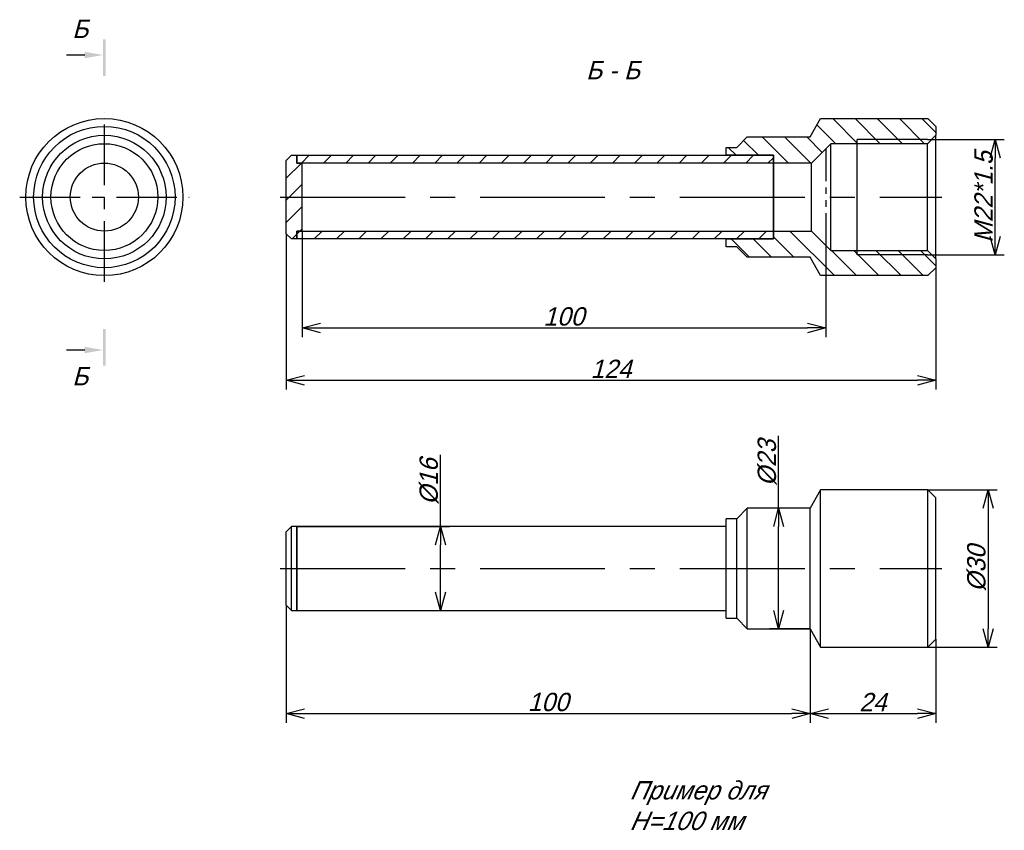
# Model space of a CAD drawing. Extents: x 52 to 240, y 30 to 185.
import ezdxf

# ---------------------------------------------------------------- set-up
doc = ezdxf.new("R2010")
doc.units = 0
for name, pattern in [('CENTER_PER1_SCALE0_363416', [30, 11.538462, -2.307692, 2.307692, -2.307692, 11.538462]), ('CENTER_PER2_SCALE0_751060', [62, 23.846154, -4.769231, 4.769231, -4.769231, 23.846154]), ('PHANTOM2_PER1_SCALE0_38635', [18.4, 6.133333, -1.226667, 1.226667, -1.226667, 1.226667, -1.226667, 6.133333])]:
    doc.linetypes.add(name, pattern=pattern)
doc.layers.get('0').update_dxf_attribs({"linetype": 'CONTINUOUS'})
doc.layers.get('DEFPOINTS').update_dxf_attribs({"linetype": 'CONTINUOUS'})
doc.styles.add('TEXTSTYLE_1', font='T-FLEX Type A.TTF', dxfattribs={"oblique": 15, "height": 3.5})
doc.styles.add('TEXTSTYLE_2', font='T-FLEX Type A.TTF', dxfattribs={"oblique": 15, "height": 3.5})
doc.dimstyles.new('DIM_ST_1', dxfattribs={"dimtxt": 3.5, "dimasz": 3.5, "dimexe": 1.75, "dimexo": 0, "dimgap": 0.4375, "dimtad": 1, "dimrnd": 0.01, "dimtxsty": 'TEXTSTYLE_2', "dimblk": 'OPEN30', "dimcen": 0.09, "dimclrd": 7, "dimclre": 7, "dimclrt": 7, "dimazin": 3, "dimtfac": 1, "dimtdec": 0, "dimtmove": 0, "dimatfit": 3, "dimtvp": 1, "dimtolj": 1})
doc.dimstyles.new('DIM_ST_2', dxfattribs={"dimtxt": 3.5, "dimasz": 3.5, "dimexe": 1.75, "dimexo": 0, "dimgap": 0.4375, "dimtad": 1, "dimrnd": 0.01, "dimtxsty": 'TEXTSTYLE_2', "dimblk": 'OPEN30', "dimcen": 0.09, "dimclrd": 7, "dimclre": 7, "dimclrt": 7, "dimazin": 3, "dimtfac": 1, "dimtdec": 0, "dimtmove": 0, "dimatfit": 3, "dimtvp": 1, "dimtolj": 1})
doc.dimstyles.new('DIM_ST_3', dxfattribs={"dimtxt": 3.5, "dimasz": 3.5, "dimexe": 1.75, "dimexo": 0, "dimgap": 0.4375, "dimtad": 1, "dimrnd": 0.01, "dimtxsty": 'TEXTSTYLE_2', "dimblk": 'OPEN30', "dimcen": 0.09, "dimclrd": 7, "dimclre": 7, "dimclrt": 7, "dimazin": 3, "dimtfac": 1, "dimtdec": 0, "dimtmove": 0, "dimatfit": 3, "dimtvp": 1, "dimtolj": 1})
doc.dimstyles.new('DIM_ST_4', dxfattribs={"dimtxt": 3.5, "dimasz": 3.5, "dimexe": 1.75, "dimexo": 0, "dimgap": 0.4375, "dimtad": 1, "dimrnd": 0.01, "dimtxsty": 'TEXTSTYLE_2', "dimblk": 'OPEN30', "dimcen": 0.09, "dimclrd": 7, "dimclre": 7, "dimclrt": 7, "dimazin": 3, "dimtfac": 1, "dimtdec": 0, "dimtmove": 0, "dimatfit": 3, "dimtvp": 1, "dimtolj": 1})
doc.dimstyles.new('DIM_ST_5', dxfattribs={"dimtxt": 3.5, "dimasz": 3.5, "dimexe": 1.75, "dimexo": 0, "dimgap": 0.4375, "dimtad": 1, "dimdec": 0, "dimrnd": 1, "dimtxsty": 'TEXTSTYLE_2', "dimblk": 'OPEN30', "dimcen": 0.09, "dimclrd": 7, "dimclre": 7, "dimclrt": 7, "dimazin": 3, "dimtfac": 1, "dimtdec": 0, "dimtmove": 0, "dimatfit": 3, "dimtvp": 1, "dimtolj": 1})
doc.dimstyles.new('DIM_ST_6', dxfattribs={"dimtxt": 3.5, "dimasz": 3.5, "dimexe": 1.75, "dimexo": 0, "dimgap": 0.4375, "dimtad": 1, "dimdec": 0, "dimrnd": 1, "dimtxsty": 'TEXTSTYLE_2', "dimblk": 'OPEN30', "dimcen": 0.09, "dimclrd": 7, "dimclre": 7, "dimclrt": 7, "dimazin": 3, "dimtfac": 1, "dimtdec": 0, "dimtmove": 0, "dimatfit": 3, "dimtvp": 1, "dimtolj": 1})
doc.dimstyles.new('DIM_ST_7', dxfattribs={"dimtxt": 3.5, "dimasz": 3.5, "dimexe": 1.75, "dimexo": 0, "dimgap": 0.4375, "dimtad": 1, "dimrnd": 0.01, "dimtxsty": 'TEXTSTYLE_2', "dimblk": 'OPEN30', "dimcen": 0.09, "dimclrd": 7, "dimclre": 7, "dimclrt": 7, "dimazin": 3, "dimtfac": 1, "dimtdec": 0, "dimtmove": 0, "dimatfit": 3, "dimtvp": 1, "dimtolj": 1})
doc.dimstyles.new('DIM_ST_8', dxfattribs={"dimtxt": 3.5, "dimasz": 3.5, "dimexe": 1.75, "dimexo": 0, "dimgap": 0.4375, "dimtad": 1, "dimrnd": 0.01, "dimtxsty": 'TEXTSTYLE_2', "dimblk": 'OPEN30', "dimcen": 0.09, "dimclrd": 7, "dimclre": 7, "dimclrt": 7, "dimazin": 3, "dimtfac": 1, "dimtdec": 0, "dimtmove": 0, "dimatfit": 3, "dimtvp": 1, "dimtolj": 1})
pattern_1 = [(45, (0, 0), (-2.12132, 2.12132), [])]

# ---------------------------------------------------------------- blocks, each defined once
blk = doc.blocks.new('_OPEN30')
at = {"color": 0, "linetype": 'BYBLOCK'}
for p, q in [((-1, 0.267949), (0, 0)), ((0, 0), (-1, -0.267949)), ((0, 0), (-1, 0))]:
    blk.add_line(p, q, dxfattribs=at)
blk = doc.blocks.new('*D5')
at = {"color": 7}
for p, q in [((225.76, 161.66), (240.45, 161.66)), ((238.7, 143.13), (238.7, 158.16)), ((225.76, 139.63), (240.45, 139.63))]:
    blk.add_line(p, q, dxfattribs=at)
at = {"layer": 'DEFPOINTS', "color": 0}
for p in [(225.76, 161.66), (238.7, 161.66), (225.76, 139.63)]:
    blk.add_point(p, dxfattribs=at)
at = {"color": 7, "xscale": 3.5, "yscale": 3.5, "zscale": 3.5}
for p, rotation in [((238.7, 161.66), 90), ((238.7, 139.63), 270)]:
    blk.add_blockref('_OPEN30', p, dxfattribs=dict(at, rotation=rotation))
at = {"color": 7, "insert": (236.51, 150.65), "char_height": 3.5, "attachment_point": 5, "rotation": 90, "style": 'TEXTSTYLE_2'}
blk.add_mtext('\\A1;M22*1.5', dxfattribs=at)
blk = doc.blocks.new('*D6')
at = {"color": 7}
for p, q in [((225.86, 94.7), (239.11, 94.7)), ((237.36, 91.2), (237.36, 68.2)), ((225.86, 64.7), (239.11, 64.7))]:
    blk.add_line(p, q, dxfattribs=at)
at = {"layer": 'DEFPOINTS', "color": 0}
for p in [(225.86, 94.7), (225.86, 64.7), (237.36, 64.7)]:
    blk.add_point(p, dxfattribs=at)
at = {"color": 7, "xscale": 3.5, "yscale": 3.5, "zscale": 3.5}
for p, rotation in [((237.36, 94.7), 89.99999999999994), ((237.36, 64.7), 269.9999999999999)]:
    blk.add_blockref('_OPEN30', p, dxfattribs=dict(at, rotation=rotation))
at = {"color": 7, "insert": (235.17, 79.7), "char_height": 3.5, "attachment_point": 5, "rotation": 90, "style": 'TEXTSTYLE_2'}
blk.add_mtext('\\A1;%%c30{\\H0.5x;\\S^ ;}', dxfattribs=at)
blk = doc.blocks.new('*D7')
at = {"color": 7}
for p, q in [((106.36, 144.15), (106.36, 123.9)), ((206.36, 141.45), (206.36, 123.9)), ((109.86, 125.65), (202.86, 125.65))]:
    blk.add_line(p, q, dxfattribs=at)
at = {"layer": 'DEFPOINTS', "color": 0}
for p in [(106.36, 144.15), (206.36, 141.45), (206.36, 125.65)]:
    blk.add_point(p, dxfattribs=at)
at = {"color": 7, "xscale": 3.5, "yscale": 3.5, "zscale": 3.5}
for p, rotation in [((106.36, 125.65), 180), ((206.36, 125.65), 360)]:
    blk.add_blockref('_OPEN30', p, dxfattribs=dict(at, rotation=rotation))
at = {"color": 7, "insert": (156.36, 127.83), "char_height": 3.5, "attachment_point": 5, "style": 'TEXTSTYLE_2'}
blk.add_mtext('\\A1;100{\\H0.5x;\\S^ ;}', dxfattribs=at)
blk = doc.blocks.new('*D8')
at = {"color": 7}
for p, q in [((103.36, 143.65), (103.36, 113.9)), ((227.36, 138.85), (227.36, 113.9)), ((106.86, 115.65), (223.86, 115.65))]:
    blk.add_line(p, q, dxfattribs=at)
at = {"layer": 'DEFPOINTS', "color": 0}
for p in [(103.36, 143.65), (227.36, 138.85), (227.36, 115.65)]:
    blk.add_point(p, dxfattribs=at)
at = {"color": 7, "xscale": 3.5, "yscale": 3.5, "zscale": 3.5}
for p, rotation in [((103.36, 115.65), 180), ((227.36, 115.65), 360)]:
    blk.add_blockref('_OPEN30', p, dxfattribs=dict(at, rotation=rotation))
at = {"color": 7, "insert": (165.36, 117.83), "char_height": 3.5, "attachment_point": 5, "style": 'TEXTSTYLE_2'}
blk.add_mtext('\\A1;124{\\H0.5x;\\S^ ;}', dxfattribs=at)
blk = doc.blocks.new('*D9')
at = {"color": 7}
for p, q in [((103.36, 72.7), (103.36, 50.24)), ((203.36, 68.2), (203.36, 50.24)), ((106.86, 51.99), (199.86, 51.99))]:
    blk.add_line(p, q, dxfattribs=at)
at = {"layer": 'DEFPOINTS', "color": 0}
for p in [(103.36, 72.7), (203.36, 68.2), (203.36, 51.99)]:
    blk.add_point(p, dxfattribs=at)
at = {"color": 7, "xscale": 3.5, "yscale": 3.5, "zscale": 3.5}
for p, rotation in [((103.36, 51.99), 180), ((203.36, 51.99), 360)]:
    blk.add_blockref('_OPEN30', p, dxfattribs=dict(at, rotation=rotation))
at = {"color": 7, "insert": (153.36, 54.18), "char_height": 3.5, "attachment_point": 5, "style": 'TEXTSTYLE_2'}
blk.add_mtext('\\A1;100{\\H0.5x;\\S^ ;}', dxfattribs=at)
blk = doc.blocks.new('*D10')
at = {"color": 7}
for p, q in [((203.36, 68.2), (203.36, 50.24)), ((227.36, 66.2), (227.36, 50.24)), ((206.86, 51.99), (223.86, 51.99))]:
    blk.add_line(p, q, dxfattribs=at)
at = {"layer": 'DEFPOINTS', "color": 0}
for p in [(203.36, 68.2), (227.36, 66.2), (227.36, 51.99)]:
    blk.add_point(p, dxfattribs=at)
at = {"color": 7, "xscale": 3.5, "yscale": 3.5, "zscale": 3.5}
for p, rotation in [((203.36, 51.99), 180), ((227.36, 51.99), 360)]:
    blk.add_blockref('_OPEN30', p, dxfattribs=dict(at, rotation=rotation))
at = {"color": 7, "insert": (215.36, 54.18), "char_height": 3.5, "attachment_point": 5, "style": 'TEXTSTYLE_2'}
blk.add_mtext('\\A1;24{\\H0.5x;\\S^ ;}', dxfattribs=at)
blk = doc.blocks.new('*D11')
at = {"color": 7}
for p, q in [((132.8, 87.7), (132.8, 101.41)), ((105.36, 87.7), (134.55, 87.7)), ((132.8, 75.2), (132.8, 84.2)), ((105.36, 71.7), (134.55, 71.7))]:
    blk.add_line(p, q, dxfattribs=at)
at = {"layer": 'DEFPOINTS', "color": 0}
for p in [(105.36, 87.7), (132.8, 87.7), (105.36, 71.7)]:
    blk.add_point(p, dxfattribs=at)
at = {"color": 7, "xscale": 3.5, "yscale": 3.5, "zscale": 3.5}
for p, rotation in [((132.8, 87.7), 90), ((132.8, 71.7), 270)]:
    blk.add_blockref('_OPEN30', p, dxfattribs=dict(at, rotation=rotation))
at = {"color": 7, "insert": (130.61, 96.31), "char_height": 3.5, "attachment_point": 5, "rotation": 90, "style": 'TEXTSTYLE_2'}
blk.add_mtext('\\A1;%%c16{\\H0.5x;\\S^ ;}', dxfattribs=at)
blk = doc.blocks.new('*D12')
at = {"color": 7}
for p, q in [((197.36, 91.2), (197.36, 105.05)), ((203.36, 91.2), (195.61, 91.2)), ((197.36, 71.7), (197.36, 87.7)), ((203.36, 68.2), (195.61, 68.2))]:
    blk.add_line(p, q, dxfattribs=at)
at = {"layer": 'DEFPOINTS', "color": 0}
for p in [(197.36, 91.2), (203.36, 91.2), (203.36, 68.2)]:
    blk.add_point(p, dxfattribs=at)
at = {"color": 7, "xscale": 3.5, "yscale": 3.5, "zscale": 3.5}
for p, rotation in [((197.36, 91.2), 90), ((197.36, 68.2), 270)]:
    blk.add_blockref('_OPEN30', p, dxfattribs=dict(at, rotation=rotation))
at = {"color": 7, "insert": (195.17, 99.88), "char_height": 3.5, "attachment_point": 5, "rotation": 90, "style": 'TEXTSTYLE_2'}
blk.add_mtext('\\A1;%%c23{\\H0.5x;\\S^ ;}', dxfattribs=at)
blk = doc.blocks.new('НА_САЙТ')
for points in [[(68.874, 180.78), (68.874, 173.78), (68.374, 173.78), (68.374, 180.78)], [(64.874, 177.166), (68.374, 177.78), (64.874, 178.394)], [(68.374, 118.43), (68.374, 125.43), (68.874, 125.43), (68.874, 118.43)], [(64.874, 120.816), (68.374, 121.43), (64.874, 122.044)]]:
    blk.add_hatch(color=7).paths.add_polyline_path(points, flags=0)
h = blk.add_hatch()
h.set_pattern_fill('_USER', scale=3, angle=135, style=0, pattern_type=0)
h.set_pattern_definition([(135, (0, 0), (-2.12132, -2.12132), [])])
h.paths.add_polyline_path([(225.858, 135.645), (227.358, 137.145), (227.358, 138.845), (225.758, 140.445), (207.358, 140.445), (203.658, 144.145), (196.358, 144.145), (196.358, 142.645), (187.358, 142.645), (187.358, 141.145), (189.358, 141.145), (191.358, 139.145), (203.358, 139.145), (205.379, 135.645)], flags=0)
h.paths.add_polyline_path([(225.758, 160.845), (227.358, 162.445), (227.358, 164.145), (225.858, 165.645), (205.379, 165.645), (203.358, 162.145), (191.358, 162.145), (189.358, 160.145), (187.358, 160.145), (187.358, 158.645), (196.358, 158.645), (196.358, 157.145), (203.658, 157.145), (207.358, 160.845)], flags=0)
h = blk.add_hatch()
h.set_pattern_fill('_USER', scale=3, angle=45, style=0, pattern_type=0)
h.set_pattern_definition(pattern_1)
h.paths.add_polyline_path([(105.358, 158.645), (104.358, 158.645), (103.358, 157.645), (103.358, 150.645), (103.358, 143.645), (104.358, 142.645), (105.358, 142.645), (105.358, 144.145), (106.358, 144.145), (106.358, 150.645), (106.358, 157.145), (105.358, 157.145)], flags=0)
h = blk.add_hatch()
h.set_pattern_fill('_USER', scale=3, angle=45, style=0, pattern_type=0)
h.set_pattern_definition(pattern_1)
h.paths.add_polyline_path([(105.358, 144.145), (105.358, 142.645), (196.358, 142.645), (196.358, 144.145)], flags=0)
h.paths.add_polyline_path([(196.358, 157.145), (196.358, 158.645), (105.358, 158.645), (105.358, 157.145)], flags=0)
at = {"color": 7, "linetype": 'CONTINUOUS'}
for p, q in [((64.874, 177.78), (61.374, 177.78)), ((203.358, 162.145), (205.379, 165.645)), ((205.379, 165.645), (225.858, 165.645)), ((225.858, 165.645), (227.358, 164.145)), ((227.358, 164.145), (227.358, 162.445)), ((189.358, 160.145), (191.358, 162.145)), ((191.358, 162.145), (203.358, 162.145)), ((227.358, 162.445), (225.758, 160.845)), ((227.358, 138.845), (227.358, 162.445)), ((187.358, 158.645), (187.358, 160.145)), ((187.358, 160.145), (189.358, 160.145)), ((207.358, 160.845), (203.658, 157.145)), ((207.358, 140.445), (207.358, 160.845)), ((212.358, 160.845), (207.358, 160.845)), ((225.758, 161.657), (212.358, 161.657)), ((212.358, 160.845), (212.358, 161.657)), ((225.758, 161.657), (212.358, 161.657)), ((225.758, 160.845), (212.358, 160.845)), ((212.358, 140.475), (212.358, 160.815)), ((225.758, 161.657), (226.57, 161.657)), ((225.758, 140.445), (225.758, 160.845)), ((103.358, 157.645), (104.358, 158.645)), ((104.358, 158.645), (105.358, 158.645)), ((105.358, 158.645), (105.358, 157.145)), ((105.358, 158.645), (196.358, 158.645)), ((105.358, 157.145), (105.358, 158.645)), ((196.358, 158.645), (187.358, 158.645)), ((196.358, 157.145), (196.358, 158.645)), ((196.358, 158.645), (196.358, 157.145)), ((103.358, 150.645), (103.358, 157.645)), ((105.358, 157.145), (106.358, 157.145)), ((196.358, 157.145), (105.358, 157.145)), ((106.358, 157.145), (106.358, 150.645)), ((196.358, 144.145), (196.358, 157.145)), ((203.658, 157.145), (196.358, 157.145)), ((196.358, 157.145), (196.358, 144.145)), ((203.658, 144.145), (203.658, 157.145)), ((103.358, 143.645), (103.358, 150.645)), ((106.358, 150.645), (106.358, 144.145)), ((104.358, 142.645), (103.358, 143.645)), ((105.358, 144.145), (105.358, 142.645)), ((106.358, 144.145), (105.358, 144.145)), ((105.358, 142.645), (105.358, 144.145)), ((105.358, 144.145), (196.358, 144.145)), ((196.358, 142.645), (196.358, 144.145)), ((196.358, 144.145), (203.658, 144.145)), ((196.358, 144.145), (196.358, 142.645)), ((203.658, 144.145), (207.358, 140.445)), ((105.358, 142.645), (104.358, 142.645)), ((196.358, 142.645), (105.358, 142.645)), ((187.358, 141.145), (187.358, 142.645)), ((187.358, 142.645), (196.358, 142.645)), ((189.358, 141.145), (187.358, 141.145)), ((191.358, 139.145), (189.358, 141.145)), ((203.358, 139.145), (191.358, 139.145)), ((205.379, 135.645), (203.358, 139.145)), ((207.358, 140.445), (212.358, 140.445)), ((212.358, 139.633), (212.358, 140.445)), ((212.358, 140.445), (225.758, 140.445)), ((225.758, 139.633), (212.358, 139.633)), ((225.758, 139.633), (212.358, 139.633)), ((225.758, 140.445), (227.358, 138.845)), ((225.758, 139.633), (226.57, 139.633)), ((227.358, 138.845), (227.358, 137.145)), ((225.858, 135.645), (205.379, 135.645)), ((227.358, 137.145), (225.858, 135.645)), ((64.874, 121.43), (61.374, 121.43)), ((205.379, 94.703), (203.358, 91.203)), ((205.379, 79.703), (205.379, 94.703)), ((225.858, 94.703), (205.379, 94.703)), ((227.358, 93.203), (225.858, 94.703)), ((225.858, 79.703), (225.858, 94.703)), ((227.358, 79.703), (227.358, 93.203)), ((191.358, 91.203), (189.358, 89.203)), ((203.358, 91.203), (191.358, 91.203)), ((191.358, 79.703), (191.358, 91.203)), ((203.358, 79.703), (203.358, 91.203)), ((187.358, 79.703), (187.358, 89.203)), ((189.358, 89.203), (187.358, 89.203)), ((189.358, 79.703), (189.358, 89.203)), ((104.358, 87.703), (103.358, 86.703)), ((103.358, 79.703), (103.358, 86.703)), ((105.358, 87.703), (104.358, 87.703)), ((104.358, 79.703), (104.358, 87.703)), ((105.358, 79.703), (105.358, 87.703)), ((105.358, 87.703), (105.358, 71.703)), ((187.358, 87.703), (105.358, 87.703)), ((103.358, 72.703), (103.358, 79.703)), ((104.358, 71.703), (104.358, 79.703)), ((105.358, 71.703), (105.358, 79.703)), ((187.358, 70.203), (187.358, 79.703)), ((189.358, 70.203), (189.358, 79.703)), ((191.358, 68.203), (191.358, 79.703)), ((203.358, 68.203), (203.358, 79.703)), ((205.379, 64.703), (205.379, 79.703)), ((225.858, 64.703), (225.858, 79.703)), ((227.358, 66.203), (227.358, 79.703)), ((103.358, 72.703), (104.358, 71.703)), ((104.358, 71.703), (105.358, 71.703)), ((105.358, 71.703), (187.358, 71.703)), ((187.358, 70.203), (189.358, 70.203)), ((189.358, 70.203), (191.358, 68.203)), ((191.358, 68.203), (203.358, 68.203)), ((203.358, 68.203), (205.379, 64.703)), ((225.858, 64.703), (227.358, 66.203)), ((205.379, 64.703), (225.858, 64.703))]:
    blk.add_line(p, q, dxfattribs=at)
at = {"color": 7, "linetype": 'CENTER_PER1_SCALE0_363416'}
for p, q in [((68.624, 134.478), (68.624, 166.812)), ((52.458, 150.645), (84.791, 150.645))]:
    blk.add_line(p, q, dxfattribs=at)
at = {"color": 7, "linetype": 'PHANTOM2_PER1_SCALE0_38635'}
blk.add_line((206.358, 159.845), (206.358, 141.445), dxfattribs=at)
at = {"color": 7, "linetype": 'CENTER_PER2_SCALE0_751060'}
for p, q in [((102.192, 150.645), (228.525, 150.645)), ((102.192, 79.703), (228.525, 79.703))]:
    blk.add_line(p, q, dxfattribs=at)
at = {"color": 7, "linetype": 'CONTINUOUS'}
for radius in [15, 13.5, 11.8, 10.2, 6.5]:
    blk.add_circle((68.624, 150.645), radius, dxfattribs=at)
at = {"color": 7, "style": 'TEXTSTYLE_1', "oblique": 15}
for s, p in [('Б', (62.499, 181.03)), ('Б - Б', (160.605, 173.145)), ('Б', (62.499, 114.68))]:
    blk.add_text(s, height=3.5, dxfattribs=at).set_placement(p)
at = {"color": 7, "insert": (169.06, 39.09), "char_height": 3.5, "width": 40.21132, "attachment_point": 1, "style": 'TEXTSTYLE_1'}
blk.add_mtext('{\\fT-FLEX Type A|b0|i1;\\lПример для H=100 мм}', dxfattribs=at)
for base, p1, p2, angle, text, dimstyle, picture, middle in [((238.7, 161.657), (225.758, 139.633), (225.758, 161.657), 90, 'M22*1.5', 'DIM_ST_1', '*D5', (238.7, 150.645)), ((197.358, 91.203), (203.358, 68.203), (203.358, 91.203), 90, '%%c<>{\\H0.5x;\\S^ ;}', 'DIM_ST_8', '*D12', (197.358, 99.876)), ((132.8, 87.703), (105.358, 71.703), (105.358, 87.703), 90, '%%c<>{\\H0.5x;\\S^ ;}', 'DIM_ST_7', '*D11', (132.8, 96.309)), ((237.358, 64.703), (225.858, 94.703), (225.858, 64.703), 270, '%%c<>{\\H0.5x;\\S^ ;}', 'DIM_ST_2', '*D6', (237.358, 79.703))]:
    dim = blk.add_linear_dim(base=base, p1=p1, p2=p2, angle=angle, text=text, dimstyle=dimstyle)
    dim.commit()
    dim.dimension.update_dxf_attribs({"geometry": picture, "text_midpoint": middle, "dimtype": 160})
for base, p1, p2, dimstyle, picture, middle in [((227.358, 115.645), (103.358, 143.645), (227.358, 138.845), 'DIM_ST_4', '*D8', (165.358, 115.645)), ((206.358, 125.645), (106.358, 144.145), (206.358, 141.445), 'DIM_ST_3', '*D7', (156.358, 125.645)), ((203.358, 51.99), (103.358, 72.703), (203.358, 68.203), 'DIM_ST_5', '*D9', (153.358, 51.99)), ((227.358, 51.99), (203.358, 68.203), (227.358, 66.203), 'DIM_ST_6', '*D10', (215.358, 51.99))]:
    dim = blk.add_linear_dim(base=base, p1=p1, p2=p2, text='<>{\\H0.5x;\\S^ ;}', dimstyle=dimstyle)
    dim.commit()
    dim.dimension.update_dxf_attribs({"geometry": picture, "text_midpoint": middle, "dimtype": 160})

msp = doc.modelspace()

# ---------------------------------------------------------------- block references
msp.add_blockref('НА_САЙТ', (0, 0))

doc.saveas('drawing.dxf')
